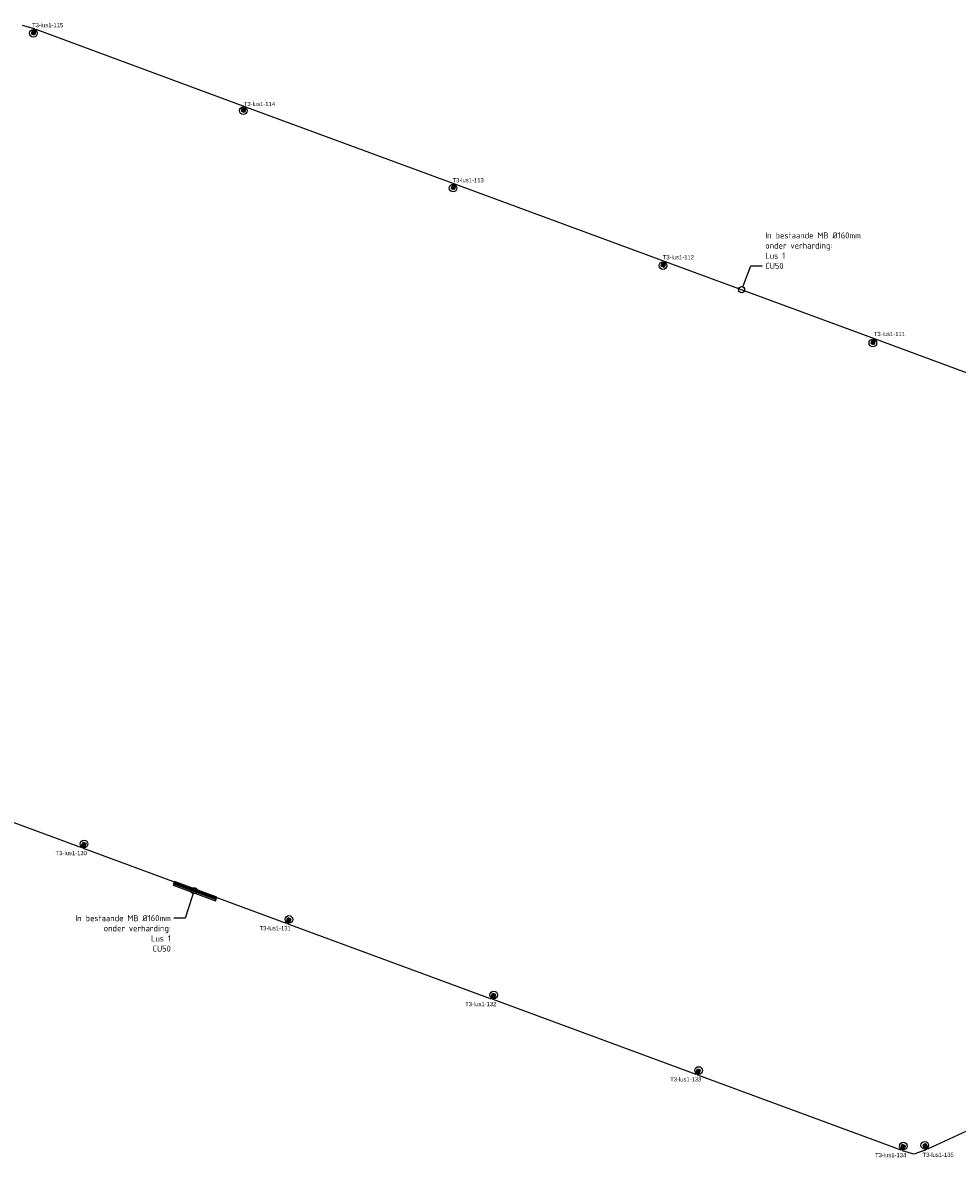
# Model space of a CAD drawing. Header units: metres. Extents: x 176029 to 179341, y 406836 to 408537.
# Tile 16 of 27: x 176289 to 176473, y 407765 to 407989. Entities that reach past the tile are written whole.
import ezdxf
from ezdxf import colors
from ezdxf.entities.mleader import LeaderData, LeaderLine
from ezdxf.math import Vec2, Vec3

# ---------------------------------------------------------------- set-up
doc = ezdxf.new("R2010")
doc.units = ezdxf.units.M
doc.layers.add('Codering armaturen', color=7, linetype='Continuous', lineweight=0)
doc.layers.add('N-ET-Montage-Trafoput nieuw', color=1, linetype='Continuous', lineweight=30)
for name, color, linetype in [('N-ET-VVV-LUS 1', 10, 'Continuous'), ('opbouw rolbaanlicht', 1, 'Continuous'), ('tekst_labels', 7, 'Continuous')]:
    doc.layers.add(name, color=color, linetype=linetype)
doc.styles.add('DVD_Standaard_35', font='arial.ttf', dxfattribs={"height": 3.5})
doc.styles.add('NLCS-ISO', font='isocpeur.ttf')
doc.styles.add('Style-ENGINEERING', font='ENGINEERING.shx')

# ---------------------------------------------------------------- blocks, each defined once
blk = doc.blocks.new('A$C68DF78CD')
for p, q in [((-99, -682), (-115, -670)), ((-101, -668), (-113, -684))]:
    blk.add_line(p, q)
at = {"linetype": 'ByBlock', "lineweight": -2}
for points in [[(147, -836), (-344, -491), (0, 0), (491, -344)], [(135, -766), (-275, -479), (12, -70), (422, -357)], [(134, -759), (-268, -478), (13, -77), (415, -358)], [(-38, -698), (-151, -618), (-131, -589), (-17, -668)], [(-49, -260), (-90, -232), (-3, -109), (38, -137)], [(22, -256), (-19, -227), (-7, -211), (34, -240)], [(308, -405), (267, -377), (279, -360), (320, -389)]]:
    blk.add_lwpolyline(points, close=True, dxfattribs=at)
blk.add_lwpolyline([(-114, -258), (287, -540)], dxfattribs=at)
at = {"linetype": 'ByBlock', "lineweight": -2, "flags": 128}
blk.add_lwpolyline([(-8, -128), (3, -143), (7, -137), (20, -155)], dxfattribs=at)
at = {"linetype": 'ByBlock', "lineweight": -2}
for centre, radius in [((-133, -608), 5.65), ((-65, -240), 4.79), ((-35, -677), 5.65), ((10, -509), 25), ((14, -128), 4.79)]:
    blk.add_circle(centre, radius, dxfattribs=at)
at = {"linetype": 'ByBlock', "lineweight": -2, "extrusion": (0, 0, -1)}
blk.add_solid([(-20, -155), (-11, -149), (-18, -144)], dxfattribs=at)
at = {"linetype": 'ByBlock', "lineweight": -2, "style": 'Style-ENGINEERING'}
for s, height, p in [('PAS OP H.S.', 10.13, (-66, -226)), ('LEVENS-', 10.1, (-53, -234)), ('GEVAARLIJK', 10.1, (-41, -243))]:
    blk.add_text(s, height=height, rotation=54.98752, dxfattribs=at).set_placement(p)
blk = doc.blocks.new('opbouw rolbaanlicht')
at = {"layer": 'opbouw rolbaanlicht', "color": 0}
blk.add_circle((0, 0), 0.75, dxfattribs=at)
for points in [[(-0.25, 0), (0.06, 0.24), (0.25, 0)], [(-0.25, 0), (-0.16, 0.2), (0.06, 0.24)], [(-0.25, 0), (-0.23, 0.11), (-0.16, 0.2)], [(-0.25, 0), (0.25, 0), (-0.06, -0.24)], [(-0.06, -0.24), (-0.16, -0.2), (-0.25, 0)], [(-0.16, -0.2), (-0.23, -0.11), (-0.25, 0)], [(-0.16, 0.2), (-0.06, 0.24), (0.06, 0.24)], [(0.25, 0), (0.16, -0.2), (-0.06, -0.24)], [(0.06, 0.24), (0.16, 0.2), (0.25, 0)], [(0.16, 0.2), (0.23, 0.11), (0.25, 0)], [(0.25, 0), (0.23, -0.11), (0.16, -0.2)], [(0.16, -0.2), (0.06, -0.24), (-0.06, -0.24)]]:
    blk.add_solid(points, dxfattribs=at)
blk = doc.blocks.new('_DotBlank')
at = {"color": 0, "linetype": 'ByBlock', "lineweight": -2}
blk.add_line((-0.5, 0), (-1, 0), dxfattribs=at)
blk.add_circle((0, 0), 0.5, dxfattribs=at)

msp = doc.modelspace()

# ---------------------------------------------------------------- linework, layer by layer
at = {"elevation": 0.053}
for points in [[(176327.179, 407816.161), (176318.814, 407819.225), (176318.733, 407818.98), (176327.099, 407815.916)], [(176327.26, 407816.406), (176318.895, 407819.47), (176318.814, 407819.225), (176327.179, 407816.161)], [(176327.341, 407816.65), (176318.975, 407819.715), (176318.895, 407819.47), (176327.26, 407816.406)]]:
    msp.add_lwpolyline(points, close=True, dxfattribs=at)
at = {"layer": 'N-ET-VVV-LUS 1'}
for points in [[(176288.949, 407988.495), (176291.333, 407987.792), (176291.223, 407987), (176291.635, 407987.67), (176333.008, 407972.405), (176374.368, 407957.148), (176415.706, 407941.899), (176457.088, 407926.633), (176498.448, 407911.376)], [(176332.706, 407972.527), (176332.597, 407971.735), (176333.008, 407972.405)], [(176374.066, 407957.27), (176373.957, 407956.478), (176374.368, 407957.148)], [(176415.405, 407942.021), (176415.295, 407941.229), (176415.706, 407941.899)], [(176456.786, 407926.755), (176456.677, 407925.963), (176457.088, 407926.633)], [(176475.084, 407770.523), (176467.409, 407766.981), (176466.918, 407767.612), (176467.111, 407766.852), (176464.699, 407765.999), (176462.497, 407766.655), (176462.581, 407767.45), (176462.191, 407766.767), (176422.133, 407781.544), (176422.217, 407782.339), (176421.827, 407781.657), (176381.768, 407796.434), (176381.853, 407797.229), (176381.463, 407796.546), (176341.404, 407811.324), (176341.489, 407812.119), (176341.099, 407811.436), (176301.048, 407826.216), (176301.133, 407827.011), (176300.743, 407826.328), (176260.68, 407841.144)]]:
    msp.add_lwpolyline(points, dxfattribs=at)

# ---------------------------------------------------------------- block references
at = {"layer": 'N-ET-Montage-Trafoput nieuw', "linetype": 'Continuous', "xscale": 0.001000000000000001, "yscale": 0.001000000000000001}
for p, rotation in [((176291.049, 407987.358, 0), 14.76379817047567), ((176332.409, 407972.1, 0), 14.76379817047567), ((176373.769, 407956.842, 0), 14.76379817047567), ((176415.129, 407941.585, 0), 14.76379817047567), ((176456.489, 407926.328, 0), 14.76379817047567), ((176301.322, 407826.638, 0.053), 194.764294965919), ((176341.686, 407811.748, 0.053), 194.764294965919), ((176382.05, 407796.859, 0), 194.764294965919), ((176422.415, 407781.969, 0.053), 194.764294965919), ((176462.779, 407767.08, 0), 194.764294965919), ((176467.315, 407767.488, 0), 239.7637977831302)]:
    msp.add_blockref('A$C68DF78CD', p, dxfattribs=dict(at, rotation=rotation))
at = {"layer": 'N-ET-VVV-LUS 1'}
for p in [(176291.189, 407986.869), (176332.548, 407971.61), (176373.908, 407956.353), (176415.268, 407941.096), (176456.629, 407925.838), (176301.183, 407827.127, 0.053), (176341.547, 407812.238, 0.053), (176381.911, 407797.348), (176422.275, 407782.459, 0.053), (176462.64, 407767.569), (176466.871, 407767.735)]:
    msp.add_blockref('opbouw rolbaanlicht', p, dxfattribs=at)

# ---------------------------------------------------------------- texts
at = {"layer": 'Codering armaturen', "style": 'DVD_Standaard_35'}
for s, p in [('T3-lus1-115', (176290.915, 407988.067)), ('T3-lus1-114', (176332.664, 407972.527)), ('T3-lus1-113', (176373.781, 407957.507)), ('T3-lus1-112', (176415.231, 407942.322)), ('T3-lus1-111', (176456.82, 407927.21)), ('T3-lus1-130', (176295.579, 407824.892)), ('T3-lus1-131', (176335.749, 407810.084)), ('T3-lus1-132', (176376.273, 407795.136)), ('T3-lus1-133', (176416.683, 407780.298)), ('T3-lus1-134', (176457.07, 407765.366)), ('T3-lus1-135', (176466.421, 407765.432))]:
    msp.add_text(s, height=0.82503, rotation=359.99291, dxfattribs=at).set_placement(p)

# ---------------------------------------------------------------- leaders
at = {"layer": 'tekst_labels'}
ml = msp.add_multileader_mtext('Standard', dxfattribs=at)
ml.set_content('In bestaande MB Ø160mm ^Jonder verharding:^JLus 1\\PCU50', color=256, style='NLCS-ISO')
ml.set_leader_properties()
ml.set_arrow_properties(name='DOTBLANK')
ml.build(insert=Vec2(0, 0))
ml.multileader.update_dxf_attribs({"text_left_attachment_type": 3, "arrow_head_size": 1.2, "scale": 0.3})
ctx = ml.context
ctx.base_point, ctx.scale, ctx.char_height, ctx.arrow_head_size, ctx.landing_gap_size, ctx.plane_origin = Vec3(176434.831, 407941.033), 0.3, 1.2, 1.2, 0.6, Vec3(176452.572, 407922.951)
ctx.left_attachment = 3
notes = []
notes.append((ctx, [(0, (1, 1, 0), (176432.589, 407941.033), (1, 0), 2.242, [(0, [(176430.759, 407936.346)], 0, [])])]))
ctx.mtext.insert, ctx.mtext.flow_direction = Vec3(176435.431, 407947.633), 5
ml = msp.add_multileader_mtext('Standard', dxfattribs=at)
ml.set_content('In bestaande MB Ø160mm ^Jonder verharding:\\PLus 1\\PCU50', color=256, style='NLCS-ISO')
ml.set_leader_properties()
ml.set_arrow_properties(name='DOTBLANK')
ml.build(insert=Vec2(0, 0))
ml.multileader.update_dxf_attribs({"arrow_head_size": 1.2, "scale": 0.3})
ctx = ml.context
ctx.base_point, ctx.scale, ctx.char_height, ctx.arrow_head_size, ctx.landing_gap_size, ctx.plane_origin = Vec3(176299.43, 407812.485), 0.3, 1.2, 1.2, 0.6, Vec3(176344.701, 407804.662)
ctx.text_align_type = 2
notes.append((ctx, [(1, (1, 1, 0), (176321.113, 407812.485), (-1, 0), 2.242, [(0, [(176322.832, 407817.891)], 0, [])])]))
ctx.mtext.insert, ctx.mtext.alignment, ctx.mtext.flow_direction = Vec3(176318.27, 407813.085), 3, 5
for ctx, leaders in notes:
    for number, flags, end, landing, length, lines in leaders:
        leader = LeaderData()
        leader.index, (leader.has_last_leader_line, leader.has_dogleg_vector, leader.attachment_direction) = number, flags
        leader.last_leader_point, leader.dogleg_vector, leader.dogleg_length = Vec3(end), Vec3(landing), length
        for number, points, colour, breaks in lines:
            line = LeaderLine()
            line.index, line.vertices, line.color, line.breaks = number, Vec3.list(points), colors.encode_raw_color(colour), breaks
            leader.lines.append(line)
        ctx.leaders.append(leader)

doc.saveas('drawing.dxf')
